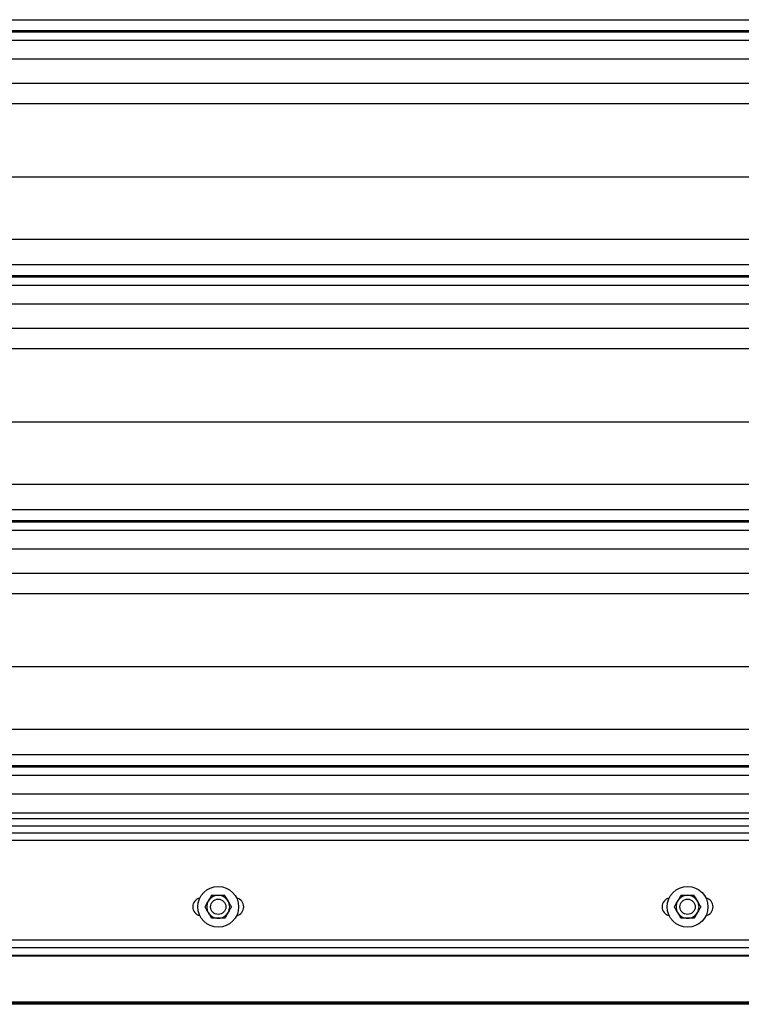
# Model space of a CAD drawing. Header units: inches. Extents: x 170 to 284, y 215 to 248.
# Tile 7 of 195: x 178.154 to 178.76, y 219.913 to 220.739. Entities that reach past the tile are written whole.
import ezdxf

# ---------------------------------------------------------------- set-up
doc = ezdxf.new("R2010")
doc.units = ezdxf.units.IN
doc.header["$LTSCALE"] = 0.25
doc.header["$MEASUREMENT"] = 0
doc.layers.add('LH BENCH MOUNT', color=7, linetype='Continuous')
doc.layers.add('RH BENCH MOUNT', color=7, linetype='Continuous')

msp = doc.modelspace()

# ---------------------------------------------------------------- linework, layer by layer
at = {"layer": 'LH BENCH MOUNT'}
msp.add_line((183.78239, 219.91325), (176.04624, 219.91325), dxfattribs=at)
at = {"layer": 'RH BENCH MOUNT'}
for p, q in [((177.83703, 220.73901), (181.86935, 220.73901)), ((181.86935, 220.72953), (177.83703, 220.72953)), ((177.83703, 220.72889), (181.86935, 220.72889)), ((177.83703, 220.72187), (181.86935, 220.72187)), ((177.83703, 220.70618), (181.86935, 220.70618)), ((177.83703, 220.6858), (181.86935, 220.6858)), ((177.91358, 220.66872), (181.7928, 220.66872)), ((177.8672, 220.60733), (181.83919, 220.60733)), ((177.83703, 220.55494), (181.86935, 220.55494)), ((177.83703, 220.53356), (181.86935, 220.53356)), ((181.86935, 220.52408), (177.83703, 220.52408)), ((177.83703, 220.52344), (181.86935, 220.52344)), ((177.83703, 220.51642), (181.86935, 220.51642)), ((177.83703, 220.50074), (181.86935, 220.50074)), ((177.83703, 220.48035), (181.86935, 220.48035)), ((177.91358, 220.46327), (181.7928, 220.46327)), ((177.8672, 220.40188), (181.83919, 220.40188)), ((177.83703, 220.3495), (181.86935, 220.3495)), ((177.83703, 220.32812), (181.86935, 220.32812)), ((181.86935, 220.31863), (177.83703, 220.31863)), ((177.83703, 220.31799), (181.86935, 220.31799)), ((177.83703, 220.31097), (181.86935, 220.31097)), ((177.83703, 220.29529), (181.86935, 220.29529)), ((177.83703, 220.2749), (181.86935, 220.2749)), ((177.91358, 220.25783), (181.7928, 220.25783)), ((177.8672, 220.19643), (181.83919, 220.19643)), ((177.83703, 220.14405), (181.86935, 220.14405)), ((177.83703, 220.12267), (181.86935, 220.12267)), ((181.86935, 220.11318), (177.83703, 220.11318)), ((177.83703, 220.11254), (181.86935, 220.11254)), ((177.83703, 220.10553), (181.86935, 220.10553)), ((177.83703, 220.08984), (181.86935, 220.08984)), ((181.86935, 220.07345), (177.83703, 220.07345)), ((181.86935, 220.06886), (177.83703, 220.06886)), ((181.86935, 220.06267), (177.83703, 220.06267)), ((177.83703, 220.05706), (181.86935, 220.05706)), ((181.86935, 220.05064), (177.83703, 220.05064)), ((177.83703, 219.96718), (181.86935, 219.96718)), ((177.83703, 219.96075), (181.86935, 219.96075)), ((182.01039, 219.95353), (177.696, 219.95353)), ((177.82868, 219.95433), (181.87771, 219.95433)), ((182.01039, 219.91511), (177.696, 219.91511)), ((182.01039, 219.91396), (177.696, 219.91396)), ((182.01039, 219.91325), (177.696, 219.91325)), ((181.9657, 219.91511), (177.8392, 219.91511))]:
    msp.add_line(p, q, dxfattribs=at)
for centre, radius in [((178.3209, 219.995), 0.01712), ((178.71467, 219.995), 0.01712), ((178.3209, 219.995), 0.00642), ((178.71467, 219.995), 0.00642)]:
    msp.add_circle(centre, radius, dxfattribs=at)
for centre, radius, start, end in [((178.30699, 219.995), 0.00749, 102.05152, 257.94848), ((178.3209, 219.995), 0.00962, 90, 150), ((178.3209, 219.995), 0.00962, 30, 90), ((178.33481, 219.995), 0.00749, 282.05152, 77.94848), ((178.70076, 219.995), 0.00749, 102.05152, 257.94848), ((178.71467, 219.995), 0.00962, 90, 150), ((178.71467, 219.995), 0.00962, 30, 90), ((178.72858, 219.995), 0.00749, 282.05152, 77.94848), ((178.3209, 219.995), 0.00962, 150, 210), ((178.3209, 219.995), 0.00962, 330, 30), ((178.71467, 219.995), 0.00962, 150, 210), ((178.71467, 219.995), 0.00962, 330, 30), ((178.3209, 219.995), 0.00962, 210, 270), ((178.3209, 219.995), 0.00962, 270, 330), ((178.71467, 219.995), 0.00962, 210, 270), ((178.71467, 219.995), 0.00962, 270, 330)]:
    msp.add_arc(centre, radius, start, end, dxfattribs=at)
for points, knots in [([(178.31257, 219.99981), (178.31295, 220.00048), (178.31374, 220.00185), (178.31467, 220.00344), (178.31519, 220.00435), (178.31534, 220.00462)], [0, 0, 0, 0, 0.405721, 0.826099, 1, 1, 1, 1]), ([(178.3209, 220.00462), (178.32077, 220.00462), (178.31922, 220.00462), (178.31732, 220.00462), (178.31567, 220.00462), (178.31534, 220.00462)], [0, 0, 0, 0, 0.066045, 0.812902, 1, 1, 1, 1]), ([(178.32645, 220.00462), (178.32598, 220.00462), (178.32422, 220.00462), (178.3223, 220.00462), (178.3209, 220.00462)], [0, 0, 0, 0, 0.266157, 1, 1, 1, 1]), ([(178.32645, 220.00462), (178.32689, 220.00387), (178.32776, 220.00235), (178.32872, 220.00068), (178.32922, 219.99983), (178.32923, 219.99981)], [0, 0, 0, 0, 0.483998, 0.985621, 1, 1, 1, 1]), ([(178.70634, 219.99981), (178.70673, 220.00048), (178.70752, 220.00185), (178.70844, 220.00344), (178.70896, 220.00435), (178.70912, 220.00462)], [0, 0, 0, 0, 0.405721, 0.826099, 1, 1, 1, 1]), ([(178.71467, 220.00462), (178.71455, 220.00462), (178.713, 220.00462), (178.71109, 220.00462), (178.70945, 220.00462), (178.70912, 220.00462)], [0, 0, 0, 0, 0.066045, 0.812902, 1, 1, 1, 1]), ([(178.72023, 220.00462), (178.71976, 220.00462), (178.71799, 220.00462), (178.71608, 220.00462), (178.71467, 220.00462)], [0, 0, 0, 0, 0.266157, 1, 1, 1, 1]), ([(178.72023, 220.00462), (178.72066, 220.00387), (178.72154, 220.00235), (178.7225, 220.00068), (178.72299, 219.99983), (178.72301, 219.99981)], [0, 0, 0, 0, 0.483998, 0.985621, 1, 1, 1, 1]), ([(178.30979, 219.995), (178.31022, 219.99574), (178.3111, 219.99727), (178.31206, 219.99893), (178.31255, 219.99978), (178.31257, 219.99981)], [0, 0, 0, 0, 0.483998, 0.985621, 1, 1, 1, 1]), ([(178.31257, 219.99019), (178.31218, 219.99086), (178.31139, 219.99223), (178.31047, 219.99382), (178.30994, 219.99473), (178.30979, 219.995)], [0, 0, 0, 0, 0.405721, 0.826099, 1, 1, 1, 1]), ([(178.32923, 219.99981), (178.32962, 219.99913), (178.33041, 219.99777), (178.33133, 219.99617), (178.33186, 219.99526), (178.33201, 219.995)], [0, 0, 0, 0, 0.405721, 0.826099, 1, 1, 1, 1]), ([(178.33201, 219.995), (178.33158, 219.99425), (178.3307, 219.99273), (178.32974, 219.99106), (178.32925, 219.99021), (178.32923, 219.99019)], [0, 0, 0, 0, 0.483998, 0.985621, 1, 1, 1, 1]), ([(178.70356, 219.995), (178.70399, 219.99574), (178.70487, 219.99727), (178.70583, 219.99893), (178.70633, 219.99978), (178.70634, 219.99981)], [0, 0, 0, 0, 0.483998, 0.985621, 1, 1, 1, 1]), ([(178.70634, 219.99019), (178.70595, 219.99086), (178.70516, 219.99223), (178.70424, 219.99382), (178.70372, 219.99473), (178.70356, 219.995)], [0, 0, 0, 0, 0.405721, 0.826099, 1, 1, 1, 1]), ([(178.72301, 219.99981), (178.72339, 219.99913), (178.72418, 219.99777), (178.7251, 219.99617), (178.72563, 219.99526), (178.72578, 219.995)], [0, 0, 0, 0, 0.405721, 0.826099, 1, 1, 1, 1]), ([(178.72578, 219.995), (178.72535, 219.99425), (178.72447, 219.99273), (178.72351, 219.99106), (178.72302, 219.99021), (178.72301, 219.99019)], [0, 0, 0, 0, 0.483998, 0.985621, 1, 1, 1, 1]), ([(178.31534, 219.98537), (178.31491, 219.98612), (178.31403, 219.98764), (178.31307, 219.98931), (178.31258, 219.99016), (178.31257, 219.99019)], [0, 0, 0, 0, 0.483998, 0.985621, 1, 1, 1, 1]), ([(178.3209, 219.98537), (178.32077, 219.98537), (178.31922, 219.98537), (178.31732, 219.98537), (178.31567, 219.98537), (178.31534, 219.98537)], [0, 0, 0, 0, 0.066045, 0.812902, 1, 1, 1, 1]), ([(178.32645, 219.98537), (178.32598, 219.98537), (178.32422, 219.98537), (178.3223, 219.98537), (178.3209, 219.98537)], [0, 0, 0, 0, 0.266157, 1, 1, 1, 1]), ([(178.32923, 219.99019), (178.32884, 219.98951), (178.32805, 219.98814), (178.32713, 219.98655), (178.32661, 219.98564), (178.32645, 219.98537)], [0, 0, 0, 0, 0.405721, 0.826099, 1, 1, 1, 1]), ([(178.70912, 219.98537), (178.70869, 219.98612), (178.70781, 219.98764), (178.70685, 219.98931), (178.70635, 219.99016), (178.70634, 219.99019)], [0, 0, 0, 0, 0.483998, 0.985621, 1, 1, 1, 1]), ([(178.71467, 219.98537), (178.71455, 219.98537), (178.713, 219.98537), (178.71109, 219.98537), (178.70945, 219.98537), (178.70912, 219.98537)], [0, 0, 0, 0, 0.066045, 0.812902, 1, 1, 1, 1]), ([(178.72023, 219.98537), (178.71976, 219.98537), (178.71799, 219.98537), (178.71608, 219.98537), (178.71467, 219.98537)], [0, 0, 0, 0, 0.266157, 1, 1, 1, 1]), ([(178.72301, 219.99019), (178.72262, 219.98951), (178.72183, 219.98814), (178.72091, 219.98655), (178.72038, 219.98564), (178.72023, 219.98537)], [0, 0, 0, 0, 0.405721, 0.826099, 1, 1, 1, 1])]:
    msp.add_open_spline(points, degree=3, knots=knots, dxfattribs=at)

doc.saveas('drawing.dxf')
